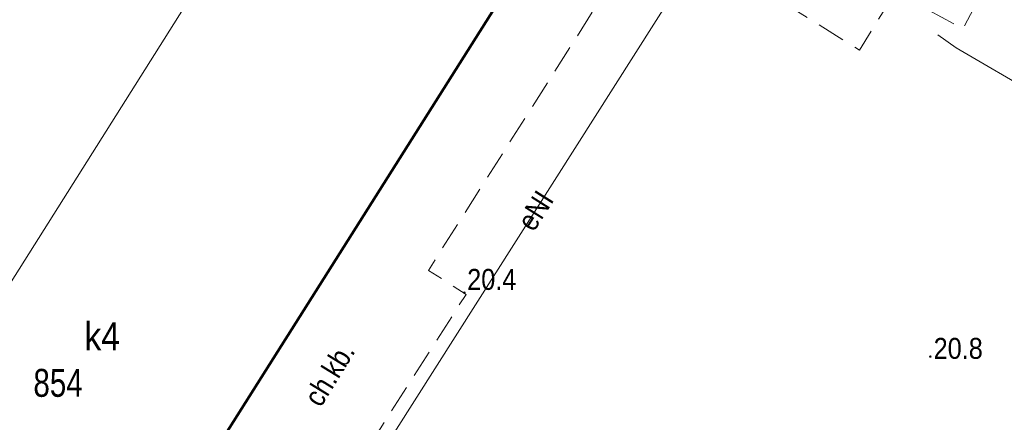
# Model space of a CAD drawing. Header units: metres. Extents: x 6530877 to 6534102, y 6042175 to 6045327.
# Tile 24 of 76: x 6532966 to 6533001, y 6044079 to 6044093. Entities that reach past the tile are written whole.
import ezdxf
from ezdxf.enums import TextEntityAlignment as Align

# ---------------------------------------------------------------- set-up
doc = ezdxf.new("R2010")
doc.units = ezdxf.units.M
doc.header["$MEASUREMENT"] = 0
doc.linetypes.add('1.0_0.5', pattern=[1.5, 1, -0.5])
doc.linetypes.add('1.5_0.5', pattern=[2, 1.5, -0.5])
doc.layers.get('0').update_dxf_attribs({"color": 2, "linetype": 'CONTINUOUS', "lineweight": 5})
for name, color, linetype in [('312-budynek ewidencyjny', 7, 'CONTINUOUS'), ('312-oznaczenie budynku ewidencyjnego', 7, 'CONTINUOUS'), ('312-oznaczenie budynku ewidencyjnego-Atr117', 7, 'CONTINUOUS'), ('320-blok - kondygnacja nadziemna', 7, 'CONTINUOUS'), ('chodnik', 7, 'CONTINUOUS'), ('chodnik-Atr17', 7, 'CONTINUOUS'), ('pikieta naturalna', 7, 'CONTINUOUS'), ('pikieta naturalna-Atr2', 7, 'CONTINUOUS'), ('przewód elektroenergetyczny podziemny', 7, 'CONTINUOUS'), ('przewód elektroenergetyczny podziemny-Atr1', 7, 'CONTINUOUS'), ('przewód telekomunikacyjny podziemny - ob. projektowany', 7, 'CONTINUOUS'), ('przewód wodociągowy', 7, 'CONTINUOUS')]:
    doc.layers.add(name, color=color, linetype=linetype)
doc.styles.get("Standard").update_dxf_attribs({"font": 'Working1250', "width": 0.75})

# ---------------------------------------------------------------- blocks, each defined once
blk = doc.blocks.new('PW01')
at = {"linetype": 'Continuous', "lineweight": 13}
h = blk.add_hatch(color=0, dxfattribs=at)
edge = h.paths.add_edge_path()
edge.add_arc((0, 0), 0.045, 0, 360)

msp = doc.modelspace()

# ---------------------------------------------------------------- linework, layer by layer
at = {"layer": '312-budynek ewidencyjny', "color": 7, "linetype": 'Continuous', "lineweight": 50, "flags": 128}
msp.add_lwpolyline([(6532985.65, 6044098.63), (6532957.97, 6044054.77)], dxfattribs=at)
at = {"layer": '320-blok - kondygnacja nadziemna', "color": 7, "linetype": 'Continuous', "lineweight": 18, "flags": 128}
msp.add_lwpolyline([(6532955.12, 6044067.83), (6532932.56, 6044082.02), (6532951.43, 6044111.95), (6532973.95, 6044097.73)], close=True, dxfattribs=at)
at = {"layer": 'chodnik', "color": 7, "linetype": '1.0_0.5', "lineweight": 18, "flags": 128}
msp.add_lwpolyline([(6532957.97, 6044054.77), (6532955.2, 6044056.52), (6532951.93, 6044051.35), (6532947.38, 6044054.3), (6532947.15, 6044053.93), (6532946.91, 6044053.55), (6532956.81, 6044047.31), (6532961.13, 6044054.11), (6532962.49, 6044053.25), (6532967.9, 6044061.79), (6532966.5, 6044062.67), (6532970.11, 6044068.41), (6532977.34, 6044063.72), (6532978.98, 6044066.32), (6532971.78, 6044070.92), (6532974.9, 6044076.02), (6532976.24, 6044075.17), (6532981.64, 6044083.63), (6532980.29, 6044084.49), (6532988.25, 6044097.03), (6532995.72, 6044092.38), (6532997.88, 6044095.87), (6532997.63, 6044096.03), (6532987.8, 6044102.03), (6532985.65, 6044098.63)], close=True, dxfattribs=at)
at = {"layer": 'przewód elektroenergetyczny podziemny', "color": 1, "linetype": 'Continuous', "lineweight": 18, "flags": 128}
msp.add_lwpolyline([(6532978.42, 6044077.66), (6532989.81, 6044095.61)], dxfattribs=at)
at = {"layer": 'przewód telekomunikacyjny podziemny - ob. projektowany', "color": 30, "linetype": '1.5_0.5', "lineweight": 18, "flags": 128}
msp.add_lwpolyline([(6532944.18, 6044083.89), (6532941.75, 6044085.88), (6532944.9, 6044090.81), (6532950.75, 6044099.94), (6532956.23, 6044108.44), (6532960.04, 6044114.48), (6532981.41, 6044102.88), (6532999.42, 6044093.14), (6533002.17, 6044098.45), (6533010.19, 6044112.44), (6533010.42, 6044112.63)], dxfattribs=at)
at = {"layer": 'przewód wodociągowy', "color": 5, "linetype": 'Continuous', "lineweight": 18, "flags": 128}
msp.add_lwpolyline([(6533019.79, 6044080.42), (6532999.18, 6044092.46), (6532998.52, 6044092.93)], dxfattribs=at)

# ---------------------------------------------------------------- block references
at = {"layer": 'pikieta naturalna', "color": 7, "linetype": 'Continuous', "lineweight": 13}
for p in [(6532981.58, 6044083.69), (6532998.25, 6044081.4)]:
    msp.add_blockref('PW01', p, dxfattribs=at)

# ---------------------------------------------------------------- texts
at = {"layer": '312-oznaczenie budynku ewidencyjnego', "color": 7, "linetype": 'Continuous', "lineweight": 18, "width": 0.79}
msp.add_text('854', height=1, dxfattribs=at).set_placement((6532966.16, 6044079.96))
at = {"layer": '312-oznaczenie budynku ewidencyjnego-Atr117', "color": 7, "width": 0.9}
msp.add_text('k4', height=1, dxfattribs=at).set_placement((6532968.62, 6044082.13), align=Align.MIDDLE_CENTER)
at = {"layer": 'chodnik-Atr17', "color": 7, "width": 0.9}
msp.add_text('ch.kb.', height=0.75, rotation=58.399, dxfattribs=at).set_placement((6532976.75, 6044080.77), align=Align.MIDDLE_CENTER)
at = {"layer": 'pikieta naturalna-Atr2', "color": 7, "width": 0.9}
for s, p in [('20.4', (6532981.68, 6044083.79)), ('20.8', (6532998.37, 6044081.32))]:
    msp.add_text(s, height=0.75, dxfattribs=at).set_placement(p)
at = {"layer": 'przewód elektroenergetyczny podziemny-Atr1', "color": 1, "width": 0.9}
msp.add_text('eNI', height=0.75, rotation=57.6, dxfattribs=at).set_placement((6532984.12, 6044086.63), align=Align.MIDDLE_CENTER)

doc.saveas('drawing.dxf')
